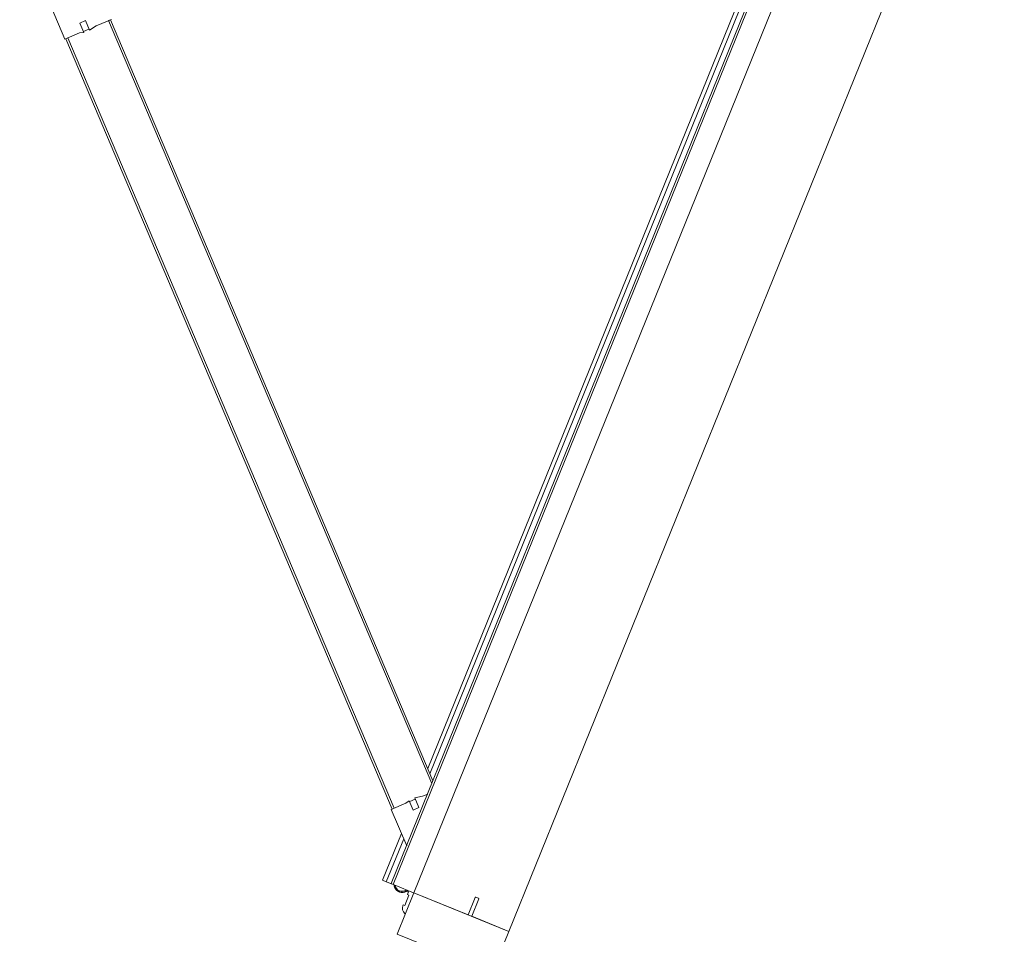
# Model space of a CAD drawing. Header units: inches. Extents: x 424 to 2043, y -237 to 445.
# Tile 160 of 256: x 619.478 to 620.453, y 19.639 to 20.545. Entities that reach past the tile are written whole.
import ezdxf

# ---------------------------------------------------------------- set-up
doc = ezdxf.new("R2010")
doc.units = ezdxf.units.IN
doc.header["$MEASUREMENT"] = 0
doc.layers.add('A-DOOR', color=31, linetype='Continuous', lineweight=9)
doc.styles.get("Standard").update_dxf_attribs({"font": 'arial.ttf'})
doc.dimstyles.new('ISO-25', dxfattribs={"dimtxt": 1.2, "dimasz": 0.5, "dimexe": 0.8, "dimexo": 50, "dimtad": 1, "dimtoh": 1, "dimdec": 1, "dimdsep": 46, "dimtxsty": 'Standard', "dimblk": 'ARCHTICK', "dimcen": 2.5, "dimadec": 0, "dimazin": 0, "dimtfac": 1, "dimtdec": 1, "dimtmove": 0, "dimatfit": 3, "dimldrblk": 'ARCHTICK', "dimfxl": 1, "dimfxlon": 1, "dimarcsym": 0})

# ---------------------------------------------------------------- blocks, each defined once
blk = doc.blocks.new('5-panel_Bi-fold_external_door_10806 - Type 1-225860-همکف')
at = {"layer": 'A-DOOR'}
for p, q in [((-1.62266, 0.74343), (-1.6764, 0.68969)), ((-1.67569, 0.68899), (-2.26202, 0.10265)), ((-1.67427, 0.68757), (-2.26061, 0.10124)), ((-1.6764, 0.68969), (-1.66524, 0.67854)), ((-1.67569, 0.68899), (-1.67427, 0.68757)), ((-1.66524, 0.67854), (-1.66318, 0.67497)), ((-1.66318, 0.67497), (-1.65606, 0.6821)), ((-1.66243, 0.67573), (-1.65819, 0.67148)), ((-1.65182, 0.67785), (-1.65918, 0.6705)), ((-1.65606, 0.6821), (-1.65182, 0.67785)), ((-1.65918, 0.6705), (-1.65259, 0.66589)), ((-1.65259, 0.66589), (-1.64104, 0.65434)), ((-1.64316, 0.65646), (-2.22393, 0.0757)), ((-1.64175, 0.65504), (-2.2211, 0.07569)), ((-1.64316, 0.65646), (-1.64175, 0.65504)), ((-2.26273, 0.10336), (-2.29039, 0.0757)), ((-2.25157, 0.09221), (-2.26273, 0.10336)), ((-2.26061, 0.10124), (-2.26202, 0.10265)), ((-2.25513, 0.08303), (-2.24801, 0.09015)), ((-2.24801, 0.09015), (-2.25157, 0.09221)), ((-2.24452, 0.08515), (-2.24877, 0.08939)), ((-2.28099, 0.0851), (-2.331, 0.0851)), ((-2.331, 0.0811), (-2.331, 0.0851)), ((-2.331, 0.0811), (-2.28499, 0.0811)), ((-2.331, 0.0801), (-2.331, 0.0811)), ((-2.331, 0.07546), (-2.331, 0.0801)), ((-2.25089, 0.07878), (-2.25513, 0.08303)), ((-2.24353, 0.08614), (-2.25089, 0.07878)), ((-2.23892, 0.07956), (-2.24353, 0.08614)), ((-2.23506, 0.0757), (-2.23892, 0.07956)), ((-2.21569, 0.0811), (-0.93598, 0.0811)), ((-0.93998, 0.0851), (-2.21169, 0.0851)), ((2.581, 0.0759), (-2.331, 0.0759)), ((-2.331, 0.07546), (-2.331, 0.0759)), ((-2.331, 0.07429), (-2.331, 0.07546)), ((-2.331, 0.0737), (-2.331, 0.07429)), ((2.581, 0.0737), (-2.331, 0.0737)), ((-2.331, 0.06925), (-2.331, 0.0737)), ((-2.331, 0.05382), (-2.331, 0.06925)), ((-2.3325, 0.0594), (-2.3325, 0.0569)), ((-2.3325, 0.0594), (-2.3325, 0.0569)), ((-2.3325, 0.0594), (-2.3325, 0.0569)), ((-2.3325, 0.0594), (-2.3325, 0.0569)), ((-2.331, 0.0516), (-2.375, 0.0516)), ((-2.375, 0.0516), (-2.375, -0.05)), ((-2.34605, 0.0569), (-2.3469, 0.0569)), ((-2.34605, 0.0569), (-2.3469, 0.0569)), ((-2.34605, 0.0553), (-2.34605, 0.0569)), ((-2.34605, 0.0553), (-2.34605, 0.0569)), ((-2.33495, 0.0553), (-2.34605, 0.0553)), ((-2.331, 0.0569), (-2.33495, 0.0569)), ((-2.33495, 0.0569), (-2.33495, 0.0553)), ((-2.331, 0.0516), (-2.331, 0.05382)), ((-2.331, -0.05), (-2.331, 0.0516)), ((-2.331, 0.0516), (2.581, 0.0516)), ((-2.331, -0.0065), (-2.331, 0.0516)), ((-2.3125, -0.0065), (-2.331, -0.0065)), ((-2.312, -0.0097), (-2.312, -0.007)), ((-2.331, -0.05), (-2.331, -0.0102)), ((-2.331, -0.0102), (-2.3125, -0.0102)), ((-2.375, -0.05), (-2.331, -0.05)), ((-2.331, -0.05), (2.581, -0.05))]:
    blk.add_line(p, q, dxfattribs=at)
at = {"layer": 'A-DOOR', "flags": 128}
blk.add_lwpolyline([(-2.33119, 0.0727), (-2.33148, 0.07254), (-2.33175, 0.07238), (-2.33202, 0.0722), (-2.33228, 0.07202), (-2.33253, 0.07182), (-2.33278, 0.07161), (-2.33301, 0.0714), (-2.33324, 0.07117), (-2.33346, 0.07094), (-2.33367, 0.0707), (-2.33386, 0.07045), (-2.33405, 0.07019), (-2.33423, 0.06992), (-2.3344, 0.06965), (-2.33456, 0.06937), (-2.3347, 0.06909), (-2.33483, 0.06879), (-2.33496, 0.0685), (-2.33507, 0.0682), (-2.33516, 0.06789), (-2.33525, 0.06759), (-2.33532, 0.06727), (-2.33538, 0.06696), (-2.33543, 0.06664), (-2.33547, 0.06633), (-2.33549, 0.06601), (-2.3355, 0.06569), (-2.3355, 0.06537), (-2.33548, 0.06505), (-2.33545, 0.06473), (-2.33541, 0.06441), (-2.33536, 0.0641), (-2.33529, 0.06378), (-2.33521, 0.06347), (-2.33512, 0.06317), (-2.33502, 0.06286), (-2.3349, 0.06256), (-2.33477, 0.06227), (-2.33464, 0.06198), (-2.33449, 0.0617), (-2.33432, 0.06142), (-2.33415, 0.06115), (-2.33397, 0.06089), (-2.33377, 0.06064), (-2.33357, 0.06039), (-2.33336, 0.06015), (-2.33314, 0.05992), (-2.3329, 0.0597), (-2.33266, 0.05949), (-2.33241, 0.05929), (-2.33216, 0.0591), (-2.33189, 0.05892), (-2.33162, 0.05874), (-2.33135, 0.05859), (-2.33106, 0.05844)], dxfattribs=at)
blk.add_lwpolyline([(-2.33119, 0.0727), (-2.33148, 0.07254), (-2.33175, 0.07238), (-2.33202, 0.0722), (-2.33228, 0.07202), (-2.33253, 0.07182), (-2.33278, 0.07161), (-2.33301, 0.0714), (-2.33324, 0.07117), (-2.33346, 0.07094), (-2.33367, 0.0707), (-2.33386, 0.07045), (-2.33405, 0.07019), (-2.33423, 0.06992), (-2.3344, 0.06965), (-2.33456, 0.06937), (-2.3347, 0.06909), (-2.33483, 0.06879), (-2.33496, 0.0685), (-2.33507, 0.0682), (-2.33516, 0.06789), (-2.33525, 0.06759), (-2.33532, 0.06727), (-2.33538, 0.06696), (-2.33543, 0.06664), (-2.33547, 0.06633), (-2.33549, 0.06601), (-2.3355, 0.06569), (-2.3355, 0.06537), (-2.33548, 0.06505), (-2.33545, 0.06473), (-2.33541, 0.06441), (-2.33536, 0.0641), (-2.33529, 0.06378), (-2.33521, 0.06347), (-2.33512, 0.06317), (-2.33502, 0.06286), (-2.3349, 0.06256), (-2.33477, 0.06227), (-2.33464, 0.06198), (-2.33449, 0.0617), (-2.33432, 0.06142), (-2.33415, 0.06115), (-2.33397, 0.06089), (-2.33377, 0.06064), (-2.33357, 0.06039), (-2.33336, 0.06015), (-2.33314, 0.05992), (-2.3329, 0.0597), (-2.33266, 0.05949), (-2.33241, 0.05929), (-2.33216, 0.0591), (-2.33189, 0.05892), (-2.33162, 0.05874), (-2.33135, 0.05859), (-2.33106, 0.05844)], dxfattribs=at)
blk.add_lwpolyline([(-2.33119, 0.0727), (-2.33148, 0.07254), (-2.33175, 0.07238), (-2.33202, 0.0722), (-2.33228, 0.07202), (-2.33253, 0.07182), (-2.33278, 0.07161), (-2.33301, 0.0714), (-2.33324, 0.07117), (-2.33346, 0.07094), (-2.33367, 0.0707), (-2.33386, 0.07045), (-2.33405, 0.07019), (-2.33423, 0.06992), (-2.3344, 0.06965), (-2.33456, 0.06937), (-2.3347, 0.06909), (-2.33483, 0.06879), (-2.33496, 0.0685), (-2.33507, 0.0682), (-2.33516, 0.06789), (-2.33525, 0.06759), (-2.33532, 0.06727), (-2.33538, 0.06696), (-2.33543, 0.06664), (-2.33547, 0.06633), (-2.33549, 0.06601), (-2.3355, 0.06569), (-2.3355, 0.06537), (-2.33548, 0.06505), (-2.33545, 0.06473), (-2.33541, 0.06441), (-2.33536, 0.0641), (-2.33529, 0.06378), (-2.33521, 0.06347), (-2.33512, 0.06317), (-2.33502, 0.06286), (-2.3349, 0.06256), (-2.33477, 0.06227), (-2.33464, 0.06198), (-2.33449, 0.0617), (-2.33432, 0.06142), (-2.33415, 0.06115), (-2.33397, 0.06089), (-2.33377, 0.06064), (-2.33357, 0.06039), (-2.33336, 0.06015), (-2.33314, 0.05992), (-2.3329, 0.0597), (-2.33266, 0.05949), (-2.33241, 0.05929), (-2.33216, 0.0591), (-2.33189, 0.05892), (-2.33162, 0.05874), (-2.33135, 0.05859), (-2.33106, 0.05844)], dxfattribs=at)
blk.add_lwpolyline([(-2.33119, 0.0727), (-2.33148, 0.07254), (-2.33175, 0.07238), (-2.33202, 0.0722), (-2.33228, 0.07202), (-2.33253, 0.07182), (-2.33278, 0.07161), (-2.33301, 0.0714), (-2.33324, 0.07117), (-2.33346, 0.07094), (-2.33367, 0.0707), (-2.33386, 0.07045), (-2.33405, 0.07019), (-2.33423, 0.06992), (-2.3344, 0.06965), (-2.33456, 0.06937), (-2.3347, 0.06909), (-2.33483, 0.06879), (-2.33496, 0.0685), (-2.33507, 0.0682), (-2.33516, 0.06789), (-2.33525, 0.06759), (-2.33532, 0.06727), (-2.33538, 0.06696), (-2.33543, 0.06664), (-2.33547, 0.06633), (-2.33549, 0.06601), (-2.3355, 0.06569), (-2.3355, 0.06537), (-2.33548, 0.06505), (-2.33545, 0.06473), (-2.33541, 0.06441), (-2.33536, 0.0641), (-2.33529, 0.06378), (-2.33521, 0.06347), (-2.33512, 0.06317), (-2.33502, 0.06286), (-2.3349, 0.06256), (-2.33477, 0.06227), (-2.33464, 0.06198), (-2.33449, 0.0617), (-2.33432, 0.06142), (-2.33415, 0.06115), (-2.33397, 0.06089), (-2.33377, 0.06064), (-2.33357, 0.06039), (-2.33336, 0.06015), (-2.33314, 0.05992), (-2.3329, 0.0597), (-2.33266, 0.05949), (-2.33241, 0.05929), (-2.33216, 0.0591), (-2.33189, 0.05892), (-2.33162, 0.05874), (-2.33135, 0.05859), (-2.33106, 0.05844)], dxfattribs=at)
blk.add_lwpolyline([(-2.33119, 0.0727), (-2.33148, 0.07254), (-2.33175, 0.07238), (-2.33202, 0.0722), (-2.33228, 0.07202), (-2.33253, 0.07182), (-2.33278, 0.07161), (-2.33301, 0.0714), (-2.33324, 0.07117), (-2.33346, 0.07094), (-2.33367, 0.0707), (-2.33386, 0.07045), (-2.33405, 0.07019), (-2.33423, 0.06992), (-2.3344, 0.06965), (-2.33456, 0.06937), (-2.3347, 0.06909), (-2.33483, 0.06879), (-2.33496, 0.0685), (-2.33507, 0.0682), (-2.33516, 0.06789), (-2.33525, 0.06759), (-2.33532, 0.06727), (-2.33538, 0.06696), (-2.33543, 0.06664), (-2.33547, 0.06633), (-2.33549, 0.06601), (-2.3355, 0.06569), (-2.3355, 0.06537), (-2.33548, 0.06505), (-2.33545, 0.06473), (-2.33541, 0.06441), (-2.33536, 0.0641), (-2.33529, 0.06378), (-2.33521, 0.06347), (-2.33512, 0.06317), (-2.33502, 0.06286), (-2.3349, 0.06256), (-2.33477, 0.06227), (-2.33464, 0.06198), (-2.33449, 0.0617), (-2.33432, 0.06142), (-2.33415, 0.06115), (-2.33397, 0.06089), (-2.33377, 0.06064), (-2.33357, 0.06039), (-2.33336, 0.06015), (-2.33314, 0.05992), (-2.3329, 0.0597), (-2.33266, 0.05949), (-2.33241, 0.05929), (-2.33216, 0.0591), (-2.33189, 0.05892), (-2.33162, 0.05874), (-2.33135, 0.05859), (-2.33106, 0.05844)], dxfattribs=at)
blk.add_lwpolyline([(-2.33119, 0.0727), (-2.33148, 0.07254), (-2.33175, 0.07238), (-2.33202, 0.0722), (-2.33228, 0.07202), (-2.33253, 0.07182), (-2.33278, 0.07161), (-2.33301, 0.0714), (-2.33324, 0.07117), (-2.33346, 0.07094), (-2.33367, 0.0707), (-2.33386, 0.07045), (-2.33405, 0.07019), (-2.33423, 0.06992), (-2.3344, 0.06965), (-2.33456, 0.06937), (-2.3347, 0.06909), (-2.33483, 0.06879), (-2.33496, 0.0685), (-2.33507, 0.0682), (-2.33516, 0.06789), (-2.33525, 0.06759), (-2.33532, 0.06727), (-2.33538, 0.06696), (-2.33543, 0.06664), (-2.33547, 0.06633), (-2.33549, 0.06601), (-2.3355, 0.06569), (-2.3355, 0.06537), (-2.33548, 0.06505), (-2.33545, 0.06473), (-2.33541, 0.06441), (-2.33536, 0.0641), (-2.33529, 0.06378), (-2.33521, 0.06347), (-2.33512, 0.06317), (-2.33502, 0.06286), (-2.3349, 0.06256), (-2.33477, 0.06227), (-2.33464, 0.06198), (-2.33449, 0.0617), (-2.33432, 0.06142), (-2.33415, 0.06115), (-2.33397, 0.06089), (-2.33377, 0.06064), (-2.33357, 0.06039), (-2.33336, 0.06015), (-2.33314, 0.05992), (-2.3329, 0.0597), (-2.33266, 0.05949), (-2.33241, 0.05929), (-2.33216, 0.0591), (-2.33189, 0.05892), (-2.33162, 0.05874), (-2.33135, 0.05859), (-2.33106, 0.05844)], dxfattribs=at)
blk.add_lwpolyline([(-2.33119, 0.0727), (-2.33148, 0.07254), (-2.33175, 0.07238), (-2.33202, 0.0722), (-2.33228, 0.07202), (-2.33253, 0.07182), (-2.33278, 0.07161), (-2.33301, 0.0714), (-2.33324, 0.07117), (-2.33346, 0.07094), (-2.33367, 0.0707), (-2.33386, 0.07045), (-2.33405, 0.07019), (-2.33423, 0.06992), (-2.3344, 0.06965), (-2.33456, 0.06937), (-2.3347, 0.06909), (-2.33483, 0.06879), (-2.33496, 0.0685), (-2.33507, 0.0682), (-2.33516, 0.06789), (-2.33525, 0.06759), (-2.33532, 0.06727), (-2.33538, 0.06696), (-2.33543, 0.06664), (-2.33547, 0.06633), (-2.33549, 0.06601), (-2.3355, 0.06569), (-2.3355, 0.06537), (-2.33548, 0.06505), (-2.33545, 0.06473), (-2.33541, 0.06441), (-2.33536, 0.0641), (-2.33529, 0.06378), (-2.33521, 0.06347), (-2.33512, 0.06317), (-2.33502, 0.06286), (-2.3349, 0.06256), (-2.33477, 0.06227), (-2.33464, 0.06198), (-2.33449, 0.0617), (-2.33432, 0.06142), (-2.33415, 0.06115), (-2.33397, 0.06089), (-2.33377, 0.06064), (-2.33357, 0.06039), (-2.33336, 0.06015), (-2.33314, 0.05992), (-2.3329, 0.0597), (-2.33266, 0.05949), (-2.33241, 0.05929), (-2.33216, 0.0591), (-2.33189, 0.05892), (-2.33162, 0.05874), (-2.33135, 0.05859), (-2.33106, 0.05844)], dxfattribs=at)
blk.add_lwpolyline([(-2.33119, 0.0727), (-2.33148, 0.07254), (-2.33175, 0.07238), (-2.33202, 0.0722), (-2.33228, 0.07202), (-2.33253, 0.07182), (-2.33278, 0.07161), (-2.33301, 0.0714), (-2.33324, 0.07117), (-2.33346, 0.07094), (-2.33367, 0.0707), (-2.33386, 0.07045), (-2.33405, 0.07019), (-2.33423, 0.06992), (-2.3344, 0.06965), (-2.33456, 0.06937), (-2.3347, 0.06909), (-2.33483, 0.06879), (-2.33496, 0.0685), (-2.33507, 0.0682), (-2.33516, 0.06789), (-2.33525, 0.06759), (-2.33532, 0.06727), (-2.33538, 0.06696), (-2.33543, 0.06664), (-2.33547, 0.06633), (-2.33549, 0.06601), (-2.3355, 0.06569), (-2.3355, 0.06537), (-2.33548, 0.06505), (-2.33545, 0.06473), (-2.33541, 0.06441), (-2.33536, 0.0641), (-2.33529, 0.06378), (-2.33521, 0.06347), (-2.33512, 0.06317), (-2.33502, 0.06286), (-2.3349, 0.06256), (-2.33477, 0.06227), (-2.33464, 0.06198), (-2.33449, 0.0617), (-2.33432, 0.06142), (-2.33415, 0.06115), (-2.33397, 0.06089), (-2.33377, 0.06064), (-2.33357, 0.06039), (-2.33336, 0.06015), (-2.33314, 0.05992), (-2.3329, 0.0597), (-2.33266, 0.05949), (-2.33241, 0.05929), (-2.33216, 0.0591), (-2.33189, 0.05892), (-2.33162, 0.05874), (-2.33135, 0.05859), (-2.33106, 0.05844)], dxfattribs=at)
at = {"layer": 'A-DOOR'}
for centre, radius, start, end in [((-2.3275, 0.0656), 0.007, 124.64102, 235.35898), ((-2.3275, 0.06565), 0.008, 231.31781, 244.0452), ((-2.3275, 0.06565), 0.008, 231.31781, 244.0452), ((-2.3275, 0.06565), 0.008, 231.31781, 244.0452), ((-2.3275, 0.06565), 0.008, 231.31781, 244.0452), ((-2.353, 0.05215), 0.0005, 159.74775, 270), ((-2.353, 0.05215), 0.0005, 159.74775, 270), ((-2.3469, 0.0499), 0.007, 90, 159.74775), ((-2.3469, 0.0499), 0.007, 90, 159.74775), ((-2.3125, -0.007), 0.0005, 0, 90), ((-2.3125, -0.0097), 0.0005, 270, 0)]:
    blk.add_arc(centre, radius, start, end, dxfattribs=at)
blk = doc.blocks.new('_ArchTick')
at = {"color": 0, "linetype": 'ByBlock', "const_width": 0.15}
blk.add_lwpolyline([(-0.5, -0.5), (0.5, 0.5)], dxfattribs=at)
blk = doc.blocks.new('*D1001')
at = {"color": 0, "lineweight": -2, "transparency": 16777216}
for p, q in [((603.68497, 24.14911), (603.95305, 24.90286)), ((619.50872, 18.52122), (603.68497, 24.14911)), ((619.50872, 18.52122), (619.7768, 19.27496))]:
    blk.add_line(p, q, dxfattribs=at)
at = {"layer": 'Defpoints', "color": 0, "transparency": 16777216}
for p in [(603.68497, 24.14911), (603.68412, 24.1467), (619.50786, 18.5188)]:
    blk.add_point(p, dxfattribs=at)
at = {"color": 0, "lineweight": -2, "transparency": 16777216, "xscale": 0.5, "yscale": 0.5, "zscale": 0.5}
for p, rotation in [((603.68497, 24.14911), 160.4214997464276), ((619.50872, 18.52122), 340.4214997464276)]:
    blk.add_blockref('_ArchTick', p, dxfattribs=dict(at, rotation=rotation))
at = {"color": 0, "transparency": 16777216, "insert": (612.01159, 22.50129), "char_height": 1.2, "attachment_point": 5, "rotation": 340.4215}
blk.add_mtext('16.8', dxfattribs=at)

msp = doc.modelspace()

# ---------------------------------------------------------------- block references
at = {"layer": 'A-DOOR', "rotation": 67.95454702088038}
msp.add_blockref('5-panel_Bi-fold_external_door_10806 - Type 1-225860-همکف', (620.79115, 21.82103), dxfattribs=at)

# ---------------------------------------------------------------- dimensions: what is measured, and where the dimension line sits
dim = msp.add_aligned_dim(p1=(619.50786, 18.5188), p2=(603.68412, 24.1467), distance=-0.00256, dimstyle='ISO-25')
dim.commit()
dim.dimension.update_dxf_attribs({"geometry": '*D1001', "text_midpoint": (612.01159, 22.50129)})

doc.saveas('drawing.dxf')
